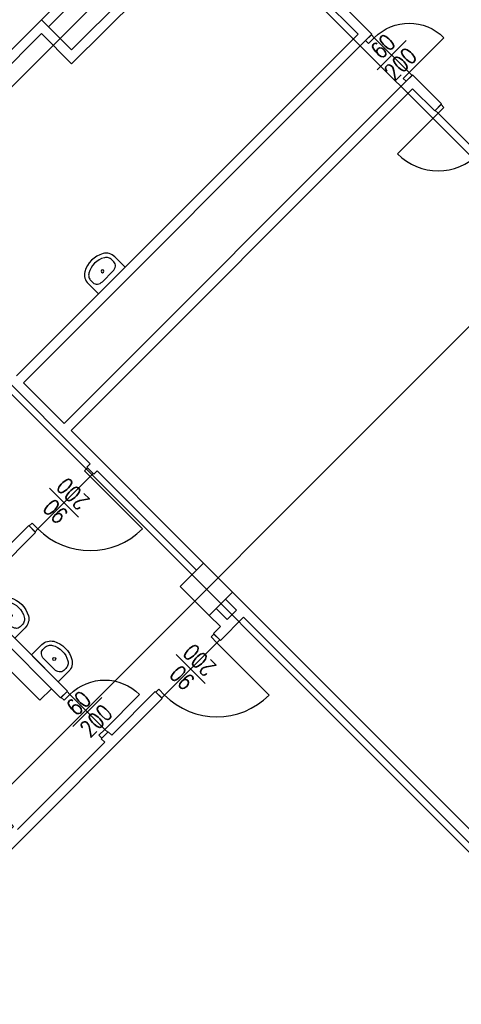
# Model space of a CAD drawing. Header units: centimetres. Extents: x -228435 to 111511, y -89367 to 428125.
# Tile 149 of 216: x -31843 to -26466, y 123257 to 135235. Entities that reach past the tile are written whole.
import ezdxf

# ---------------------------------------------------------------- set-up
doc = ezdxf.new("R2010")
doc.units = ezdxf.units.CM
doc.header["$LTSCALE"] = 50
doc.linetypes.add('DASHDOT2', pattern=[12.7, 6.35, -3.175, 0, -3.175])
doc.linetypes.add('HIDDEN', pattern=[9.525, 6.35, -3.175])
doc.layers.get('0').update_dxf_attribs({"color": 8})
for name, color, linetype in [('ARCH_INFO_ETYK_DRZWI_IST', 8, 'Continuous'), ('ARCH_INFO_OSIE_IST', 8, 'DASHDOT2'), ('ARCH_MUROWANE_IST', 8, 'Continuous'), ('ARCH_NIEWIDOK_IST', 8, 'HIDDEN'), ('ARCH_WYPOSAŻENIE_SANITARNE_IST', 8, 'Continuous'), ('ARCH_ŚLUSARKA_DRZWI_IST', 8, 'Continuous'), ('ARCH_ŻELBET_IST', 8, 'Continuous'), ('Osie rzutów$0$ARCH_INFO_OSIE_OPISY_IST', 8, 'Continuous')]:
    doc.layers.add(name, color=color, linetype=linetype)
doc.styles.add('ROMANS-50-CM', font='romans.shx', dxfattribs={"width": 0.8, "height": 10})

# ---------------------------------------------------------------- blocks, each defined once
blk = doc.blocks.new('umywalka')
at = {"ltscale": 0.3}
for p, q in [((0, -23), (0, 23)), ((0, 23), (17.8, 23)), ((14.3, 18), (17.8, 18)), ((7.2, -9.1), (7.2, 9.1)), ((7.2, 9.1), (7.2, 9.1)), ((0, -23), (17.8, -23)), ((14.3, -18), (17.8, -18))]:
    blk.add_line(p, q, dxfattribs=at)
for points in [[(7.2, 9.1), (7.3, 10.8), (7.7, 12.5), (8.4, 14), (9.3, 15.4), (10.3, 16.5), (11.5, 17.3), (12.9, 17.8), (14.3, 18)], [(17.8, 23), (19.8, 22.9), (21.7, 22.5), (23.6, 21.9), (25.4, 21), (27, 20), (28.4, 18.7), (29.7, 17.3), (30.8, 15.7)], [(17.8, 18), (19.1, 17.9), (20.3, 17.7), (21.5, 17.3), (22.6, 16.7), (23.7, 16.1), (24.6, 15.3), (25.4, 14.4), (26.1, 13.3)], [(26.1, 13.3), (27.7, 10.2), (28.8, 6.9), (29.5, 3.5), (29.7, 0), (29.5, -3.5), (28.8, -6.9), (27.7, -10.2), (26.1, -13.3)], [(30.8, 15.7), (32.6, 12), (33.9, 8.1), (34.7, 4.1), (35, 0), (34.7, -4.1), (33.9, -8.1), (32.6, -12), (30.8, -15.7)], [(14.3, -18), (12.9, -17.8), (11.5, -17.3), (10.3, -16.5), (9.3, -15.4), (8.4, -14), (7.7, -12.5), (7.3, -10.8), (7.2, -9.1)], [(26.1, -13.3), (25.4, -14.4), (24.6, -15.3), (23.7, -16.1), (22.6, -16.7), (21.5, -17.3), (20.3, -17.7), (19.1, -17.9), (17.8, -18)], [(30.8, -15.7), (29.7, -17.3), (28.4, -18.7), (27, -20), (25.4, -21), (23.6, -21.9), (21.7, -22.5), (19.8, -22.9), (17.8, -23)]]:
    blk.add_lwpolyline(points, dxfattribs=at)
blk.add_circle((16.1, 0), 1.75, dxfattribs=at)
blk = doc.blocks.new('DRZWI60')
at = {"color": 0}
blk.add_line((-30, 0), (-30, 60), dxfattribs=at)
at = {"color": 0, "lineweight": -3}
for p, q in [((0, -25), (0, 25)), ((-30, 0), (30, 0))]:
    blk.add_line(p, q, dxfattribs=at)
for points in [[(-35, -10), (-30, -10), (-30, 0), (-35, 0)], [(30, -10), (35, -10), (35, 0), (30, 0)]]:
    blk.add_lwpolyline(points, close=True, dxfattribs=at)
blk.add_arc((-30, 0), 60, 0, 90, dxfattribs=at)
blk = doc.blocks.new('DRZWI90')
blk.add_line((-45, 0), (-45, 90))
at = {"lineweight": -3}
for p, q in [((0, -25), (0, 25)), ((45, 0), (-45, 0))]:
    blk.add_line(p, q, dxfattribs=at)
for points in [[(-50, -10), (-45, -10), (-45, 0), (-50, 0)], [(45, -10), (50, -10), (50, 0), (45, 0)]]:
    blk.add_lwpolyline(points, close=True, dxfattribs=at)
blk.add_arc((-45, 0), 90, 0, 90, dxfattribs=at)
blk = doc.blocks.new('Osie rzutów')
at = {"layer": 'ARCH_INFO_OSIE_IST', "ltscale": 10}
for p, q in [((8021.7, 19314.5), (10237.9, 17098.3)), ((7597.4, 18890.2), (9813.6, 16674)), ((9775.9, 18797.9), (6114.5, 15136.5)), ((10200.1, 18373.7), (6968.5, 15142))]:
    blk.add_line(p, q, dxfattribs=at)

msp = doc.modelspace()

# ---------------------------------------------------------------- linework, layer by layer
at = {"layer": 'ARCH_MUROWANE_IST', "ltscale": 4}
for p, q in [((-31209.92498, 134867.79505, 630), (-29795.71142, 136282.00861, 630)), ((-31209.92498, 134698.08942, 630), (-29626.00579, 136282.00861, 630)), ((-28388.56893, 135893.09988, 630), (-27554.18293, 135058.71388, 630)), ((-28473.42174, 135808.24707, 630), (-27723.88855, 135058.71388, 630)), ((-33670.65658, 133142.45451, 630), (-31577.62051, 135235.49058, 630)), ((-31577.62051, 135235.49058, 630), (-31209.92498, 134867.79505, 630)), ((-31577.62051, 135065.78495, 630), (-33585.80377, 133057.60169, 630)), ((-27723.88855, 135058.71388, 630), (-31881.67643, 130900.92601, 630)), ((-31577.62051, 135065.78495, 630), (-31209.92498, 134698.08942, 630)), ((-27639.03574, 134973.86107, 630), (-27554.18293, 135058.71388, 630)), ((-27639.03574, 134973.86107, 630), (-31796.82361, 130816.0732, 630)), ((-27144.06099, 134478.88632, 630), (-27059.20818, 134563.73914, 630)), ((-27059.20818, 134563.73914, 630), (-26705.65479, 134210.18575, 630)), ((-27144.06099, 134478.88632, 630), (-31301.84887, 130321.09845, 630)), ((-27059.20818, 134394.03351, 630), (-31216.99605, 130236.24564, 630)), ((-27059.20818, 134394.03351, 630), (-26790.5076, 134125.33293, 630)), ((-27059.20818, 134394.03351, 630), (-26790.5076, 134125.33293, 630)), ((-26790.5076, 134125.33293, 630), (-26705.65479, 134210.18575, 630)), ((-30983.65081, 129833.19477, 630), (-33529.23523, 132378.77918, 630)), ((-31301.84887, 130321.09845, 630), (-31796.82361, 130816.0732, 630)), ((-29604.79259, 128624.04217, 630), (-31216.99605, 130236.24564, 630)), ((-30983.65081, 129833.19477, 630), (-31026.07722, 129790.76836, 630)), ((-30983.65081, 129833.19477, 630), (-31026.07722, 129790.76836, 630)), ((-31026.07722, 129790.76836, 630), (-30983.65081, 129833.19477, 630)), ((-31026.07722, 129790.76836, 630), (-30941.22441, 129705.91555, 630)), ((-30898.798, 129748.34196, 630), (-30941.22441, 129705.91555, 630)), ((-30941.22441, 129705.91555, 630), (-30898.798, 129748.34196, 630)), ((-29689.6454, 128539.18936, 630), (-30898.798, 129748.34196, 630)), ((-31733.184, 129083.66158, 630), (-32786.77311, 128030.07248, 630)), ((-31733.184, 129083.66158, 630), (-31648.33119, 128998.80877, 630)), ((-31648.33119, 128998.80877, 630), (-32419.07758, 128228.06238, 630)), ((-31259.42246, 127068.40726, 630), (-32419.07758, 128228.06238, 630)), ((-29201.74173, 128051.28568, 630), (-29336.09201, 128185.63597, 630)), ((-25036.88278, 124056.13237, 630), (-29251.2392, 128270.48878, 630)), ((-31344.27527, 126983.55444, 630), (-32503.93039, 128143.20956, 630)), ((-29449.2291, 128072.49888, 630), (-29314.87881, 127938.1486, 630)), ((-29201.74173, 128051.28568, 630), (-29314.87881, 127938.1486, 630)), ((-31598.83725, 126955.27371, 630), (-32645.35175, 128001.78821, 630)), ((-29534.08191, 127987.64607, 630), (-29399.73162, 127853.29578, 630)), ((-29116.88891, 127966.43287, 630), (-29399.73162, 127683.59016, 630)), ((-25482.36006, 124331.90401, 630), (-29116.88891, 127966.43287, 630)), ((-29399.73162, 127853.29578, 630), (-29484.58444, 127768.44297, 630)), ((-29484.58444, 127768.44297, 630), (-29399.73162, 127683.59016, 630)), ((-31457.41589, 127096.69506, 630), (-31598.83725, 126955.27371, 630)), ((-30106.83841, 126976.48337, 630), (-32482.71719, 124600.60459, 630)), ((-31259.42246, 127068.40726, 630), (-31344.27527, 126983.55444, 630)), ((-31266.49353, 127061.33619, 630), (-31259.42246, 127068.40726, 630)), ((-30191.69122, 127061.33619, 630), (-30722.0213, 126531.0061, 630)), ((-30191.69122, 127061.33619, 630), (-30106.83841, 126976.48337, 630)), ((-30764.44771, 126573.43251, 630), (-30849.30053, 126488.5797, 630)), ((-30722.0213, 126531.0061, 630), (-30764.44771, 126573.43251, 630)), ((-30722.0213, 126531.0061, 630), (-30764.44771, 126573.43251, 630)), ((-30806.87412, 126446.15329, 630), (-31867.53429, 125385.49312, 630)), ((-30806.87412, 126446.15329, 630), (-30849.30053, 126488.5797, 630))]:
    msp.add_line(p, q, dxfattribs=at)
at = {"layer": 'ARCH_NIEWIDOK_IST', "ltscale": 2}
for p, q in [((-31577.62051, 135235.49058, 630), (-30163.40695, 136649.70414, 630)), ((-31492.7677, 135150.63776, 630), (-30078.55413, 136564.85133, 630))]:
    msp.add_line(p, q, dxfattribs=at)
at = {"layer": 'ARCH_ŚLUSARKA_DRZWI_IST'}
for p, q in [((-26748.08119, 134097.04866, 630), (-27243.05594, 133602.07391, 630)), ((-26253.10645, 133602.07391, 630), (-26748.08119, 134097.04866, 630))]:
    msp.add_line(p, q, dxfattribs=at)
at = {"layer": 'ARCH_ŚLUSARKA_DRZWI_IST', "elevation": 630}
msp.add_lwpolyline([(-26712.72586, 134203.11468), (-26677.37052, 134167.75934), (-26748.08119, 134097.04866), (-26783.43653, 134132.404)], close=True, dxfattribs=at)
at = {"layer": 'ARCH_ŚLUSARKA_DRZWI_IST'}
msp.add_arc((-26748.08119, 134097.04866, 630), 700, 225, 315, dxfattribs=at)
at = {"layer": 'ARCH_ŻELBET_IST', "elevation": 630}
msp.add_lwpolyline([(-29534.08191, 127987.64607), (-29251.2392, 128270.48878), (-29604.79259, 128624.04217), (-29887.6353, 128341.19946)], close=True, dxfattribs=at)

# ---------------------------------------------------------------- block references
at = {"layer": 'ARCH_WYPOSAŻENIE_SANITARNE_IST', "yscale": 10, "zscale": 10}
for p, xscale, rotation in [((-30721.14737, 132061.45506, 630), -10.00000000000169, 315.0000000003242), ((-32065.52419, 127874.50899, 630), 10.00000000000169, 44.99999999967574), ((-31535.1941, 127344.1789, 630), 10.00000000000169, 44.99999999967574)]:
    msp.add_blockref('umywalka', p, dxfattribs=dict(at, xscale=xscale, rotation=rotation))
at = {"layer": 'ARCH_ŚLUSARKA_DRZWI_IST', "yscale": 10, "zscale": 10}
for name, p, xscale, rotation in [('DRZWI60', (-27313.76662, 134804.15544, 630), -10.00000000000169, 315.0000000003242), ('DRZWI90', (-31301.84887, 129359.43323, 630), 10.00000000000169, 224.9999999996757), ('DRZWI90', (-29760.35608, 127337.10783, 630), 10.00000000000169, 224.9999999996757), ('DRZWI60', (-31019.00615, 126813.84881, 630), -10.00000000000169, 315.0000000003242), ('DRZWI60', (-32235.22982, 125597.62515, 630), 10.00000000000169, 135.0000000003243)]:
    msp.add_blockref(name, p, dxfattribs=dict(at, xscale=xscale, rotation=rotation))
at = {"layer": 'Osie rzutów$0$ARCH_INFO_OSIE_OPISY_IST', "xscale": 10, "yscale": 10, "zscale": 10}
msp.add_blockref('Osie rzutów', (-121140, -45000, 630), dxfattribs=at)

# ---------------------------------------------------------------- texts
at = {"layer": 'ARCH_INFO_ETYK_DRZWI_IST', "char_height": 200, "width": 100, "attachment_point": 5, "line_spacing_factor": 0.9, "style": 'ROMANS-50-CM'}
for s, insert, rotation in [('60\\P200', (-27313.76662, 134804.15544, 630), 45), ('90\\P200', (-31301.84887, 129359.43323, 630), 135), ('90\\P200', (-29760.35608, 127337.10783, 630), 135), ('60\\P200', (-31019.00615, 126813.84881, 630), 45)]:
    msp.add_mtext(s, dxfattribs=dict(at, insert=insert, rotation=rotation))

doc.saveas('drawing.dxf')
